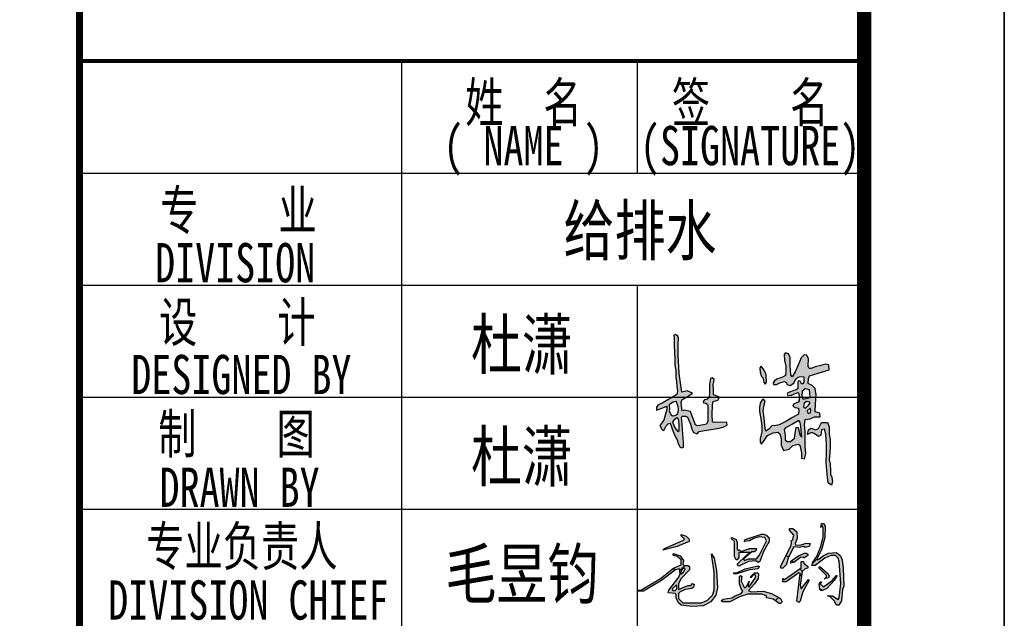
# Model space of a CAD drawing. Extents: x 687841 to 771941, y 252015 to 732780.
# Tile 48 of 98: x 764915 to 771941, y 460363 to 464635. Entities that reach past the tile are written whole.
import ezdxf
from ezdxf.enums import TextEntityAlignment as Align

# ---------------------------------------------------------------- set-up
doc = ezdxf.new("R2010")
doc.units = 0
doc.header["$LTSCALE"] = 1000
doc.header["$MEASUREMENT"] = 0
doc.layers.get('0').update_dxf_attribs({"linetype": 'CONTINUOUS'})
doc.layers.add('PUB_TITLE', color=4, linetype='CONTINUOUS')
doc.layers.add('TK', color=7, linetype='CONTINUOUS')
doc.styles.add('-宋体', font='txt', dxfattribs={"width": 0.8})
doc.styles.add('TKHZ1', font='txt', dxfattribs={"width": 0.8})

# ---------------------------------------------------------------- blocks, each defined once
blk = doc.blocks.new('杜潇')
h = blk.add_hatch(color=3)
h.paths.add_polyline_path([(2342, -143), (2354, -71), (2399, -45), (2468, -68), (2514, -50), (2560, 44), (2655, 46), (2682, -21), (2684, -138), (2700, -223), (2700, -339), (2692, -436), (2684, -544), (2698, -616), (2705, -714), (2706, -772), (2727, -818), (2734, -896), (2719, -946), (2666, -910), (2651, -780), (2634, -589), (2642, -441), (2642, -292), (2629, -141), (2610, -58), (2561, -69), (2553, -152), (2513, -176), (2448, -130), (2405, -114)])
h.paths.add_polyline_path([(2382, 272), (2332, 233), (2351, 189), (2387, 198), (2393, 244)], flags=16)
h.paths.add_polyline_path([(2378, 368), (2325, 378), (2285, 352), (2275, 289), (2309, 276), (2356, 319), (2377, 346)], flags=16)
h.paths.add_polyline_path([(2373, 562), (2301, 578), (2254, 542), (2251, 454), (2269, 415), (2383, 445), (2379, 519)], flags=16)
h.paths.add_polyline_path([(2201, 76), (2100, 22), (1989, -37), (1968, -66), (1984, -153), (1988, -228), (2017, -257), (2068, -254), (2133, -202), (2151, -91), (2161, -32), (2191, -32), (2200, -81), (2223, -161), (2248, -185), (2239, -83), (2235, -15), (2225, 46)], flags=16)
h.paths.add_polyline_path([(1621, 408), (1588, 352), (1579, 283), (1581, 220), (1602, 105), (1616, -9), (1618, -102), (1589, -212), (1589, -263), (1612, -296), (1655, -237), (1708, -162), (1794, -119), (1871, -109), (1902, -135), (1923, -207), (1922, -311), (1960, -398), (2048, -376), (2107, -318), (2190, -295), (2219, -315), (2243, -434), (2245, -519), (2294, -529), (2314, -446), (2305, -333), (2301, -96), (2294, 13), (2301, 94), (2383, 105), (2449, 135), (2541, 136), (2536, 193), (2460, 214), (2465, 341), (2475, 483), (2461, 588), (2413, 635), (2348, 666), (2354, 746), (2373, 785), (2511, 830), (2616, 863), (2682, 884), (2678, 961), (2624, 974), (2550, 948), (2462, 932), (2399, 901), (2368, 901), (2353, 941), (2355, 1058), (2328, 1113), (2288, 1118), (2239, 1070), (2202, 981), (2145, 849), (2097, 773), (2073, 802), (2066, 950), (2066, 1078), (2038, 1133), (1993, 1153), (1968, 1126), (1975, 1029), (1994, 941), (1995, 865), (1990, 792), (1942, 763), (1855, 735), (1819, 707), (1796, 677), (1800, 647), (1849, 649), (1899, 677), (1977, 699), (2008, 679), (2013, 649), (2065, 632), (2121, 668), (2146, 717), (2173, 749), (2207, 769), (2276, 776), (2284, 764), (2283, 723), (2281, 691), (2270, 659), (2244, 660), (2221, 700), (2199, 707), (2185, 687), (2187, 623), (2185, 584), (2159, 564), (2123, 556), (2069, 534), (2027, 519), (2016, 496), (2029, 473), (2086, 482), (2134, 503), (2186, 521), (2203, 505), (2210, 448), (2207, 394), (2193, 370), (2120, 335), (2108, 305), (2143, 287), (2195, 276), (2204, 226), (2199, 179), (2101, 127), (1996, 60), (1893, 12), (1840, -1), (1776, -9), (1734, -53), (1680, -89), (1668, -46), (1648, 165), (1635, 224), (1647, 305), (1667, 387), (1642, 414)])
h.paths.add_polyline_path([(1648, 883), (1603, 942), (1585, 914), (1589, 843), (1612, 777), (1635, 749), (1646, 687), (1666, 652), (1691, 687), (1684, 799), (1666, 845)], flags=17)
h.paths.add_polyline_path([(266, 119), (221, 86), (201, 50), (241, -42), (286, -96), (305, -81), (303, 11), (298, 77), (288, 104)], flags=16)
h.paths.add_polyline_path([(262, 381), (207, 370), (166, 345), (146, 331), (153, 250), (148, 231), (171, 175), (198, 152), (238, 156), (275, 176), (290, 212), (292, 257), (287, 300), (275, 344)], flags=16)
h.paths.add_polyline_path([(284, 1417), (249, 1441), (218, 1429), (223, 1385), (224, 1317), (227, 1256), (231, 1167), (235, 1056), (237, 957), (251, 873), (254, 765), (265, 690), (269, 617), (279, 547), (266, 491), (200, 449), (127, 406), (45, 357), (-31, 324), (-55, 289), (-55, 242), (21, 269), (110, 307), (108, 253), (85, 163), (59, 84), (0, 0), (33, -72), (64, -78), (98, -5), (132, 24), (157, 38), (172, 11), (200, -69), (241, -176), (274, -231), (291, -286), (318, -343), (341, -356), (374, -343), (374, -263), (361, -137), (351, 8), (348, 75), (341, 126), (353, 148), (404, 149), (436, 130), (483, 21), (504, -58), (534, -114), (588, -134), (621, -96), (709, -78), (810, -66), (939, -43), (1015, -22), (1067, 3), (1061, 47), (962, 50), (862, 44), (832, 55), (827, 167), (831, 325), (842, 378), (920, 401), (945, 450), (883, 473), (847, 483), (847, 560), (843, 649), (855, 689), (860, 729), (830, 755), (803, 745), (786, 650), (785, 561), (786, 502), (778, 452), (764, 431), (746, 412), (708, 406), (684, 379), (693, 358), (727, 352), (752, 331), (758, 299), (759, 222), (761, 128), (757, 69), (738, 21), (688, 12), (598, -6), (566, 8), (512, 146), (485, 223), (385, 241), (351, 229), (338, 351), (348, 406), (449, 463), (518, 513), (431, 550), (345, 525), (303, 824), (289, 1119), (291, 1284), (296, 1383)])
for points in [[(284, 1417), (249, 1441), (218, 1429), (223, 1385), (224, 1317), (227, 1256), (231, 1167), (235, 1056), (237, 957), (251, 873), (254, 765), (265, 690), (269, 617), (279, 547), (266, 491), (200, 449), (127, 406), (45, 357), (-31, 324), (-55, 289), (-55, 242), (21, 269), (110, 307), (108, 253), (85, 163), (59, 84), (0, 0), (33, -72), (64, -78), (98, -5), (132, 24), (157, 38), (172, 11), (200, -69), (241, -176), (274, -231), (291, -286), (318, -343), (341, -356), (374, -343), (374, -263), (361, -137), (351, 8), (348, 75), (341, 126), (353, 148), (404, 149), (436, 130), (483, 21), (504, -58), (534, -114), (588, -134), (621, -96), (709, -78), (810, -66), (939, -43), (1015, -22), (1067, 3), (1061, 47), (962, 50), (862, 44), (832, 55), (827, 167), (831, 325), (842, 378), (920, 401), (945, 450), (883, 473), (847, 483), (847, 560), (843, 649), (855, 689), (860, 729), (830, 755), (803, 745), (786, 650), (785, 561), (786, 502), (778, 452), (764, 431), (746, 412), (708, 406), (684, 379), (693, 358), (727, 352), (752, 331), (758, 299), (759, 222), (761, 128), (757, 69), (738, 21), (688, 12), (598, -6), (566, 8), (512, 146), (485, 223), (385, 241), (351, 229), (338, 351), (348, 406), (449, 463), (518, 513), (431, 550), (345, 525), (303, 824), (289, 1119), (291, 1284), (296, 1383)], [(1621, 408), (1588, 352), (1579, 283), (1581, 220), (1602, 105), (1616, -9), (1618, -102), (1589, -212), (1589, -263), (1612, -296), (1655, -237), (1708, -162), (1794, -119), (1871, -109), (1902, -135), (1923, -207), (1922, -311), (1960, -398), (2048, -376), (2107, -318), (2190, -295), (2219, -315), (2243, -434), (2245, -519), (2294, -529), (2314, -446), (2305, -333), (2301, -96), (2294, 13), (2301, 94), (2383, 105), (2449, 135), (2541, 136), (2536, 193), (2460, 214), (2465, 341), (2475, 483), (2461, 588), (2413, 635), (2348, 666), (2354, 746), (2373, 785), (2511, 830), (2616, 863), (2682, 884), (2678, 961), (2624, 974), (2550, 948), (2462, 932), (2399, 901), (2368, 901), (2353, 941), (2355, 1058), (2328, 1113), (2288, 1118), (2239, 1070), (2202, 981), (2145, 849), (2097, 773), (2073, 802), (2066, 950), (2066, 1078), (2038, 1133), (1993, 1153), (1968, 1126), (1975, 1029), (1994, 941), (1995, 865), (1990, 792), (1942, 763), (1855, 735), (1819, 707), (1796, 677), (1800, 647), (1849, 649), (1899, 677), (1977, 699), (2008, 679), (2013, 649), (2065, 632), (2121, 668), (2146, 717), (2173, 749), (2207, 769), (2276, 776), (2284, 764), (2283, 723), (2281, 691), (2270, 659), (2244, 660), (2221, 700), (2199, 707), (2185, 687), (2187, 623), (2185, 584), (2159, 564), (2123, 556), (2069, 534), (2027, 519), (2016, 496), (2029, 473), (2086, 482), (2134, 503), (2186, 521), (2203, 505), (2210, 448), (2207, 394), (2193, 370), (2120, 335), (2108, 305), (2143, 287), (2195, 276), (2204, 226), (2199, 179), (2101, 127), (1996, 60), (1893, 12), (1840, -1), (1776, -9), (1734, -53), (1680, -89), (1668, -46), (1648, 165), (1635, 224), (1647, 305), (1667, 387), (1642, 414)], [(1648, 883), (1603, 942), (1585, 914), (1589, 843), (1612, 777), (1635, 749), (1646, 687), (1666, 652), (1691, 687), (1684, 799), (1666, 845)], [(2373, 562), (2301, 578), (2254, 542), (2251, 454), (2269, 415), (2383, 445), (2379, 519)], [(262, 381), (207, 370), (166, 345), (146, 331), (153, 250), (148, 231), (171, 175), (198, 152), (238, 156), (275, 176), (290, 212), (292, 257), (287, 300), (275, 344)], [(2378, 368), (2325, 378), (2285, 352), (2275, 289), (2309, 276), (2356, 319), (2377, 346)], [(2382, 272), (2332, 233), (2351, 189), (2387, 198), (2393, 244)], [(266, 119), (221, 86), (201, 50), (241, -42), (286, -96), (305, -81), (303, 11), (298, 77), (288, 104)], [(2201, 76), (2100, 22), (1989, -37), (1968, -66), (1984, -153), (1988, -228), (2017, -257), (2068, -254), (2133, -202), (2151, -91), (2161, -32), (2191, -32), (2200, -81), (2223, -161), (2248, -185), (2239, -83), (2235, -15), (2225, 46)]]:
    blk.add_lwpolyline(points, close=True)
blk.add_lwpolyline([(2342, -143), (2354, -71), (2399, -45), (2468, -68), (2514, -50), (2560, 44), (2655, 46), (2682, -21), (2684, -138), (2700, -223), (2700, -339), (2692, -436), (2684, -544), (2698, -616), (2705, -714), (2706, -772), (2727, -818), (2734, -896), (2719, -946), (2666, -910), (2651, -780), (2634, -589), (2642, -441), (2642, -292), (2629, -141), (2610, -58), (2561, -69), (2553, -152), (2513, -176), (2448, -130), (2405, -114), (2342, -143)])
blk = doc.blocks.new('毛昱钧')
at = {"linetype": 'Continuous'}
h = blk.add_hatch(dxfattribs=at)
h.set_pattern_fill('ANSI38', color=256, scale=100)
h.set_pattern_definition([(45, (0, 0), (-112.253, 112.253), []), (135, (0, 0), (-336.76, 112.253), [396.875, -238.125])])
h.paths.add_polyline_path([(86, 53), (95, 57), (107, 59), (110, 61), (111, 66), (108, 68), (105, 64), (100, 64), (83, 57), (83, 68), (88, 77), (103, 92), (103, 98), (100, 100), (93, 100), (91, 102), (92, 109), (86, 117), (76, 121), (73, 121), (75, 118), (81, 116), (88, 110), (88, 101), (74, 95), (51, 77), (16, 56), (11, 56), (10, 54), (21, 54), (53, 73), (78, 92), (85, 94), (86, 85), (84, 79), (66, 56), (65, 51), (77, 50), (79, 48), (79, 42), (83, 33), (88, 29), (107, 27), (127, 28), (141, 35), (150, 47), (153, 60), (151, 91), (147, 113), (142, 121), (147, 88), (147, 56), (144, 47), (135, 38), (124, 33), (91, 33), (83, 41), (83, 50)])
h.paths.add_polyline_path([(77, 55), (73, 55), (72, 58), (79, 65), (80, 64), (80, 58)], flags=16)
h.paths.add_polyline_path([(88, 85), (87, 86), (89, 92), (92, 95), (94, 95), (95, 94), (92, 88)], flags=16)
h.paths.add_polyline_path([(102, 143), (102, 147), (97, 152), (88, 155), (88, 153), (94, 147), (92, 145), (58, 130), (55, 127), (81, 134)])
h.paths.add_polyline_path([(222, 112), (208, 112), (201, 109), (199, 111), (214, 124), (218, 124), (221, 126), (222, 130), (210, 130), (195, 125), (192, 128), (190, 127), (188, 129), (188, 141), (186, 146), (178, 150), (177, 148), (183, 143), (183, 116), (186, 110), (188, 110), (191, 114), (191, 123), (211, 123), (204, 118), (188, 102), (191, 99), (208, 107), (221, 108), (225, 105), (228, 107), (235, 125), (245, 143), (245, 149), (240, 154), (235, 156), (231, 156), (202, 146), (200, 143), (210, 144), (217, 148), (227, 151), (237, 150), (240, 144), (227, 118)])
h.paths.add_polyline_path([(225, 94), (227, 98), (226, 99), (222, 99), (202, 94), (187, 87), (182, 87), (182, 85), (187, 85), (210, 92)])
h.paths.add_polyline_path([(221, 79), (209, 62), (207, 63), (209, 72), (205, 63), (202, 60), (200, 61), (195, 72), (196, 80), (194, 82), (192, 80), (192, 67), (195, 58), (198, 54), (195, 50), (184, 46), (178, 42), (163, 40), (159, 37), (162, 35), (175, 35), (192, 44), (207, 49), (232, 49), (240, 46), (240, 42), (252, 40), (263, 32), (265, 32), (268, 35), (265, 41), (249, 50), (234, 54), (213, 53), (208, 55), (219, 67), (225, 77), (226, 85), (224, 87), (219, 87), (212, 80), (212, 78), (217, 83), (220, 83)])
h.paths.add_polyline_path([(280, 116), (289, 133), (299, 132), (306, 134), (309, 132), (316, 134), (318, 139), (311, 140), (302, 137), (292, 136), (291, 139), (295, 148), (294, 160), (287, 166), (283, 166), (281, 166), (281, 163), (289, 154), (287, 146), (284, 144), (285, 139), (283, 133), (265, 98), (266, 95), (269, 95), (275, 101)])
h.paths.add_polyline_path([(284, 108), (283, 104), (289, 105), (301, 114), (306, 115), (307, 113), (314, 118), (314, 120), (311, 122), (308, 122), (297, 117)], flags=17)
h.paths.add_polyline_path([(298, 87), (300, 86), (294, 36), (298, 34), (300, 36), (305, 53), (316, 74), (315, 75), (302, 58), (300, 65), (304, 89), (309, 94), (314, 95), (314, 98), (307, 104), (306, 107), (302, 107), (302, 96), (272, 75), (269, 77), (269, 71), (275, 71)])
h.paths.add_polyline_path([(332, 110), (330, 111), (338, 128), (344, 150), (345, 170), (342, 175), (338, 175), (337, 168), (339, 172), (341, 168), (341, 151), (337, 134), (330, 116), (323, 106), (321, 100), (327, 100), (344, 113), (355, 118), (363, 118), (368, 113), (370, 107), (373, 68), (370, 42), (368, 39), (358, 46), (349, 46), (354, 44), (361, 37), (365, 29), (369, 29), (374, 37), (376, 57), (378, 63), (377, 95), (375, 110), (372, 117), (365, 123), (351, 122), (341, 117)])
h.paths.add_polyline_path([(347, 82), (347, 79), (343, 76), (351, 78), (352, 81), (350, 85), (335, 98), (334, 97), (334, 95)], flags=17)
h.paths.add_polyline_path([(342, 62), (336, 67), (338, 71), (336, 71), (334, 67), (335, 57), (337, 55), (340, 55), (348, 59), (361, 73), (366, 82), (365, 82), (357, 73)], flags=17)
h = blk.add_hatch(color=256, dxfattribs=at)
h.dxf.hatch_style = 1
h.paths.add_polyline_path([(88, 101), (74, 95), (51, 77), (16, 56), (11, 56), (10, 54), (21, 54), (53, 73), (78, 92), (85, 94), (86, 85), (84, 79), (66, 56), (65, 51), (77, 50), (79, 48), (79, 42), (83, 33), (88, 29), (107, 27), (127, 28), (141, 35), (150, 47), (153, 60), (151, 91), (147, 113), (142, 121), (147, 88), (147, 56), (144, 47), (135, 38), (124, 33), (91, 33), (83, 41), (83, 50), (86, 53), (95, 57), (107, 59), (110, 61), (111, 66), (108, 68), (105, 64), (100, 64), (83, 57), (83, 68), (88, 77), (103, 92), (103, 98), (100, 100), (93, 100), (91, 102), (92, 109), (86, 117), (76, 121), (73, 121), (75, 118), (81, 116), (88, 110)])
h.paths.add_polyline_path([(92, 95), (94, 95), (95, 94), (92, 88), (88, 85), (87, 86), (89, 92)], flags=16)
h.paths.add_polyline_path([(79, 65), (80, 64), (80, 58), (77, 55), (73, 55), (72, 58)], flags=16)
h.paths.add_polyline_path([(58, 130), (55, 127), (81, 134), (102, 143), (102, 147), (97, 152), (88, 155), (88, 153), (94, 147), (92, 145)])
h.paths.add_polyline_path([(200, 61), (195, 72), (196, 80), (194, 82), (192, 80), (192, 67), (195, 58), (198, 54), (195, 50), (184, 46), (178, 42), (163, 40), (159, 37), (162, 35), (175, 35), (192, 44), (207, 49), (232, 49), (240, 46), (240, 42), (252, 40), (263, 32), (265, 32), (268, 35), (265, 41), (249, 50), (234, 54), (213, 53), (208, 55), (219, 67), (225, 77), (226, 85), (224, 87), (219, 87), (212, 80), (212, 78), (217, 83), (220, 83), (221, 79), (209, 62), (207, 63), (209, 72), (205, 63), (202, 60)])
h.paths.add_polyline_path([(210, 92), (225, 94), (227, 98), (226, 99), (222, 99), (202, 94), (187, 87), (182, 87), (182, 85), (187, 85)])
h.paths.add_polyline_path([(201, 109), (199, 111), (214, 124), (218, 124), (221, 126), (222, 130), (210, 130), (195, 125), (192, 128), (190, 127), (188, 129), (188, 141), (186, 146), (178, 150), (177, 148), (183, 143), (183, 116), (186, 110), (188, 110), (191, 114), (191, 123), (211, 123), (204, 118), (188, 102), (191, 99), (208, 107), (221, 108), (225, 105), (228, 107), (235, 125), (245, 143), (245, 149), (240, 154), (235, 156), (231, 156), (202, 146), (200, 143), (210, 144), (217, 148), (227, 151), (237, 150), (240, 144), (227, 118), (222, 112), (208, 112)])
h.paths.add_polyline_path([(289, 133), (299, 132), (306, 134), (309, 132), (316, 134), (318, 139), (311, 140), (302, 137), (292, 136), (291, 139), (295, 148), (294, 160), (287, 166), (283, 166), (281, 166), (281, 163), (289, 154), (287, 146), (284, 144), (285, 139), (283, 133), (265, 98), (266, 95), (269, 95), (275, 101), (280, 116)])
h.paths.add_polyline_path([(301, 114), (306, 115), (307, 113), (314, 118), (314, 120), (311, 122), (308, 122), (297, 117), (284, 108), (283, 104), (289, 105)], flags=17)
h.paths.add_polyline_path([(302, 96), (272, 75), (269, 77), (269, 71), (275, 71), (298, 87), (300, 86), (294, 36), (298, 34), (300, 36), (305, 53), (316, 74), (315, 75), (302, 58), (300, 65), (304, 89), (309, 94), (314, 95), (314, 98), (307, 104), (306, 107), (302, 107)])
h.paths.add_polyline_path([(335, 98), (334, 97), (334, 95), (347, 82), (347, 79), (343, 76), (351, 78), (352, 81), (350, 85)], flags=17)
h.paths.add_polyline_path([(361, 73), (366, 82), (365, 82), (357, 73), (342, 62), (336, 67), (338, 71), (336, 71), (334, 67), (335, 57), (337, 55), (340, 55), (348, 59)], flags=17)
h.paths.add_polyline_path([(344, 113), (355, 118), (363, 118), (368, 113), (370, 107), (373, 68), (370, 42), (368, 39), (358, 46), (349, 46), (354, 44), (361, 37), (365, 29), (369, 29), (374, 37), (376, 57), (378, 63), (377, 95), (375, 110), (372, 117), (365, 123), (351, 122), (341, 117), (332, 110), (330, 111), (338, 128), (344, 150), (345, 170), (342, 175), (338, 175), (337, 168), (339, 172), (341, 168), (341, 151), (337, 134), (330, 116), (323, 106), (321, 100), (327, 100)])
for points in [[(281, 166), (283, 166), (287, 166), (294, 160), (295, 148), (291, 139), (292, 136), (302, 137), (311, 140), (318, 139), (316, 134), (309, 132), (306, 134), (299, 132), (289, 133), (280, 116), (275, 101), (269, 95), (266, 95), (265, 98), (283, 133), (285, 139), (284, 144), (287, 146), (289, 154), (281, 163), (281, 166)], [(338, 175), (342, 175), (345, 170), (344, 150), (338, 128), (330, 111), (332, 110), (341, 117), (351, 122), (365, 123), (372, 117), (375, 110), (377, 95), (378, 63), (376, 57), (374, 37), (369, 29), (365, 29), (361, 37), (354, 44), (349, 46), (358, 46), (368, 39), (370, 42), (373, 68), (370, 107), (368, 113), (363, 118), (355, 118), (344, 113), (327, 100), (321, 100), (323, 106), (330, 116), (337, 134), (341, 151), (341, 168), (339, 172), (337, 168), (338, 175)], [(88, 155), (97, 152), (102, 147), (102, 143), (81, 134), (55, 127), (58, 130), (92, 145), (94, 147), (88, 153), (88, 155)], [(231, 156), (235, 156), (240, 154), (245, 149), (245, 143), (235, 125), (228, 107), (225, 105), (221, 108), (208, 107), (191, 99), (188, 102), (204, 118), (211, 123), (191, 123), (191, 114), (188, 110), (186, 110), (183, 116), (183, 143), (177, 148), (178, 150), (186, 146), (188, 141), (188, 129), (190, 127), (192, 128), (195, 125), (210, 130), (222, 130), (221, 126), (218, 124), (214, 124), (199, 111), (201, 109), (208, 112), (222, 112), (227, 118), (240, 144), (237, 150), (227, 151), (217, 148), (210, 144), (200, 143), (202, 146), (231, 156)], [(73, 121), (76, 121), (86, 117), (92, 109), (91, 102), (93, 100), (100, 100), (103, 98), (103, 92), (88, 77), (83, 68), (83, 57), (100, 64), (105, 64), (108, 68), (111, 66), (110, 61), (107, 59), (95, 57), (86, 53), (83, 50), (83, 41), (91, 33), (124, 33), (135, 38), (144, 47), (147, 56), (147, 88), (142, 121), (147, 113), (151, 91), (153, 60), (150, 47), (141, 35), (127, 28), (107, 27), (88, 29), (83, 33), (79, 42), (79, 48), (77, 50), (65, 51), (66, 56), (84, 79), (86, 85), (85, 94), (78, 92), (53, 73), (21, 54), (10, 54), (11, 56), (16, 56), (51, 77), (74, 95), (88, 101), (88, 110), (81, 116), (75, 118), (73, 121)], [(302, 107), (306, 107), (307, 104), (314, 98), (314, 95), (309, 94), (304, 89), (300, 65), (302, 58), (315, 75), (316, 74), (305, 53), (300, 36), (298, 34), (294, 36), (300, 86), (298, 87), (275, 71), (269, 71), (269, 77), (272, 75), (302, 96), (302, 107)], [(308, 122), (311, 122), (314, 120), (314, 118), (307, 113), (306, 115), (301, 114), (289, 105), (283, 104), (284, 108), (297, 117), (308, 122)], [(95, 94), (94, 95), (92, 95), (89, 92), (87, 86), (88, 85), (92, 88), (95, 94)], [(222, 99), (226, 99), (227, 98), (225, 94), (210, 92), (187, 85), (182, 85), (182, 87), (187, 87), (202, 94), (222, 99)], [(334, 97), (335, 98), (350, 85), (352, 81), (351, 78), (343, 76), (347, 79), (347, 82), (334, 95), (334, 97)], [(219, 87), (224, 87), (226, 85), (225, 77), (219, 67), (208, 55), (213, 53), (234, 54), (249, 50), (265, 41), (268, 35), (265, 32), (263, 32), (252, 40), (240, 42), (240, 46), (232, 49), (207, 49), (192, 44), (175, 35), (162, 35), (159, 37), (163, 40), (178, 42), (184, 46), (195, 50), (198, 54), (195, 58), (192, 67), (192, 80), (194, 82), (196, 80), (195, 72), (200, 61), (202, 60), (205, 63), (209, 72), (207, 63), (209, 62), (221, 79), (220, 83), (217, 83), (212, 78), (212, 80), (219, 87)], [(365, 82), (366, 82), (361, 73), (348, 59), (340, 55), (337, 55), (335, 57), (334, 67), (336, 71), (338, 71), (336, 67), (342, 62), (357, 73), (365, 82)], [(80, 64), (79, 65), (72, 58), (73, 55), (77, 55), (80, 58), (80, 64)]]:
    blk.add_lwpolyline(points, dxfattribs=at)
blk = doc.blocks.new('wrtgtg')
at = {"color": 4}
blk.add_line((7804.3, -4841.2), (7804.3, 52558.8), dxfattribs=at)
at = {"layer": 'PUB_TITLE'}
for p, q in [((8804.3, 53558.8), (8804.3, -5841.2)), ((7804.3, -4841.2), (7804.3, 52558.8)), ((4504.3, 4748.3), (4504.3, 11158.8)), ((6186.5, 10358.8), (6186.5, 11158.8)), ((2204.3, 10358.8), (7804.3, 10358.8)), ((2204.3, 9558.8), (7804.3, 9558.8)), ((6186.5, 4748.4), (6186.5, 9558.8)), ((2204.3, 8758.8), (7804.3, 8758.8)), ((2204.3, 7958.8), (7804.3, 7958.8))]:
    blk.add_line(p, q, dxfattribs=at)
blk.add_lwpolyline([(-75295.7, -5841.2), (8804.3, -5841.2), (8804.3, 53558.8), (-75295.7, 53558.8)], close=True, dxfattribs=at)
at = {"layer": 'PUB_TITLE', "const_width": 100}
blk.add_lwpolyline([(-72795.7, -4841.2), (7804.3, -4841.2), (7804.3, 52558.8), (-72795.7, 52558.8)], close=True, dxfattribs=at)
at = {"layer": 'PUB_TITLE'}
for points, const_width in [([(2204.3, -4841.2), (2204.3, 52558.8)], 50), ([(2204.3, 11158.8), (7804.3, 11158.8)], 29.7)]:
    blk.add_lwpolyline(points, dxfattribs=dict(at, const_width=const_width))
at = {"xscale": 0.4499999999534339, "yscale": 0.4500000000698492, "zscale": 0.45}
blk.add_blockref('杜潇', (6347, 8557.3), dxfattribs=at)
at = {"linetype": 'Continuous', "xscale": 4, "yscale": 4, "zscale": 4}
blk.add_blockref('毛昱钧', (6146.8, 7158), dxfattribs=at)
at = {"layer": 'TK'}
for s, height, style, width, p in [('姓  名', 280, '-宋体', 0.75, (5373, 10868.6)), ('签    名', 280, '-宋体', 0.75, (6990.3, 10868.6)), ('( NAME )', 280, '-宋体', 0.75, (5373, 10533.2)), ('(SIGNATURE)', 280, '-宋体', 0.75, (6990.3, 10533.2)), ('专    业', 280, '-宋体', 0.75, (3338.9, 10098.8)), ('DIVISION ', 280, '-宋体', 0.75, (3387.5, 9718.9)), ('设    计', 280, '-宋体', 0.75, (3331.2, 9298.8)), ('杜潇', 350, 'TKHZ1', 0.8, (5361.9, 9141.2)), ('DESIGNED BY', 280, '-宋体', 0.75, (3360.3, 8921.1)), ('制    图    ', 280, '-宋体', 0.75, (3611.2, 8502.8)), ('杜潇', 350, 'TKHZ1', 0.8, (5361.9, 8341.2)), ('DRAWN BY', 280, '-宋体', 0.75, (3347.2, 8116.3)), ('专业负责人', 280, '-宋体', 0.75, (3363.7, 7700.5)), ('毛昱钧', 350, 'TKHZ1', 0.8, (5361.9, 7504)), ('DIVISION CHIEF', 280, '-宋体', 0.75, (3410.1, 7311.3))]:
    blk.add_text(s, height=height, dxfattribs=dict(at, style=style, width=width)).set_placement(p, align=Align.MIDDLE)
at = {"layer": 'TK', "style": 'TKHZ1', "width": 0.8}
blk.add_text('给排水', height=350, dxfattribs=at).set_placement((6204.6, 9774.3), align=Align.CENTER)

msp = doc.modelspace()

# ---------------------------------------------------------------- block references
msp.add_blockref('wrtgtg', (763136.5, 453182))

doc.saveas('drawing.dxf')
